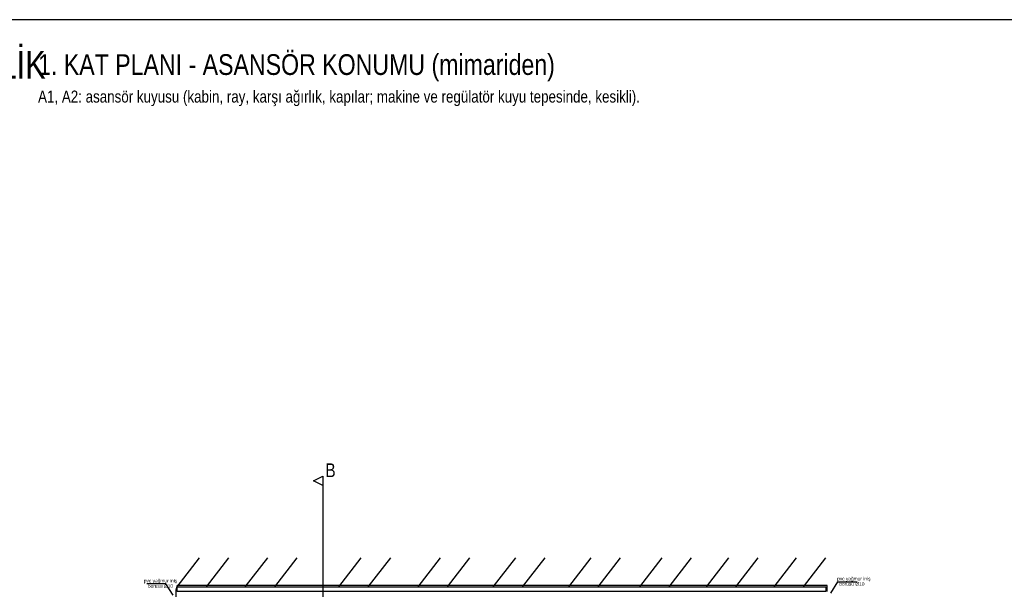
# Model space of a CAD drawing. Header units: centimetres. Extents: x 0 to 14545, y -30 to 2970.
# Tile 12 of 33: x 1170 to 2240, y 2351 to 2970. Entities that reach past the tile are written whole.
import ezdxf
from ezdxf.enums import TextEntityAlignment as Align

# ---------------------------------------------------------------- set-up
doc = ezdxf.new("R2010")
doc.units = ezdxf.units.CM
for name, color, linetype in [('ASN-ANTET', 4, 'CONTINUOUS'), ('ASN-BASLIK', 5, 'CONTINUOUS'), ('ASN-CERCEVE', 7, 'CONTINUOUS'), ('ASN-MIMARI', 8, 'CONTINUOUS'), ('ASN-YAZI', 4, 'CONTINUOUS')]:
    doc.layers.add(name, color=color, linetype=linetype)
doc.styles.get("Standard").update_dxf_attribs({"font": 'arial.ttf', "width": 0.8})

msp = doc.modelspace()

# ---------------------------------------------------------------- linework, layer by layer
at = {"layer": 'ASN-CERCEVE'}
for points in [[(0, 0), (14545, 0), (14545, 2970), (0, 2970)], [(100, 0), (14520, 0), (14520, 2970), (100, 2970)]]:
    msp.add_lwpolyline(points, close=True, dxfattribs=at)
at = {"layer": 'ASN-MIMARI'}
for p, q in [((1329, 2357.3), (1308.1, 2357.3)), ((1336.7, 2344.9), (1329, 2357.3)), ((2051.4, 2347.1), (2059, 2359.5)), ((2059, 2359.5), (2080, 2359.5))]:
    msp.add_line(p, q, dxfattribs=at)
for points in [[(1499.4, 2464), (1489.4, 2469), (1499.4, 2474), (1499.4, 2464)], [(1499.4, 2464), (1499.4, 612)], [(1341.1, 2353.8), (1365.4, 2385.6)], [(1373, 2353.8), (1397.4, 2385.6)], [(1415.2, 2353.8), (1439.6, 2385.6)], [(1447.2, 2353.8), (1471.5, 2385.6)], [(1516.9, 2353.8), (1541.2, 2385.6)], [(1548.8, 2353.8), (1573.2, 2385.6)], [(1602.9, 2353.8), (1627.2, 2385.6)], [(1634.8, 2353.8), (1659.2, 2385.6)], [(1684.7, 2353.8), (1709, 2385.6)], [(1716.6, 2353.8), (1741, 2385.6)], [(1766.6, 2353.8), (1791, 2385.6)], [(1798.6, 2353.8), (1822.9, 2385.6)], [(1843.9, 2353.8), (1868.2, 2385.6)], [(1875.8, 2353.8), (1900.2, 2385.6)], [(1916.2, 2353.8), (1940.5, 2385.6)], [(1948.1, 2353.8), (1972.5, 2385.6)], [(1989.9, 2353.8), (2014.2, 2385.6)], [(2021.8, 2353.8), (2046.2, 2385.6)], [(2047.6, 2348.8), (2047.6, 2355.3), (1341.1, 2355.3), (1339.6, 2350.3), (1339.6, 2308.8)], [(1341.1, 2348.8), (1341.1, 2353.8), (2046.1, 2353.8), (2046.1, 2348.8), (1341.1, 2348.8)]]:
    msp.add_lwpolyline(points, dxfattribs=at)

# ---------------------------------------------------------------- texts
at = {"layer": 'ASN-ANTET', "width": 0.8}
msp.add_text('ROTAŞ MÜHENDİSLİK.PROJE.MÜŞAVİRLİK', height=30, dxfattribs=at).set_placement((510.9, 2936), align=Align.TOP_LEFT)
at = {"layer": 'ASN-BASLIK', "width": 0.8}
msp.add_text('1. KAT PLANI - ASANSÖR KONUMU (mimariden)', height=22.5, dxfattribs=at).set_placement((1190, 2910))
at = {"layer": 'ASN-MIMARI', "width": 0.8}
for s, height, p in [('B', 15, (1502.2, 2473.1)), ('pvc yağmur iniş', 3.75, (2058.3, 2360.9)), ('pvc yağmur iniş', 3.75, (1304.9, 2358.7)), ('borusu %%c10', 3.75, (1309.3, 2352.9)), ('borusu %%c10', 3.75, (2060.7, 2355.2))]:
    msp.add_text(s, height=height, dxfattribs=at).set_placement(p)
at = {"layer": 'ASN-YAZI', "width": 0.8}
msp.add_text('A1, A2: asansör kuyusu (kabin, ray, karşı ağırlık, kapılar; makine ve regülatör kuyu tepesinde, kesikli).', height=13, dxfattribs=at).set_placement((1190, 2880))

doc.saveas('drawing.dxf')
